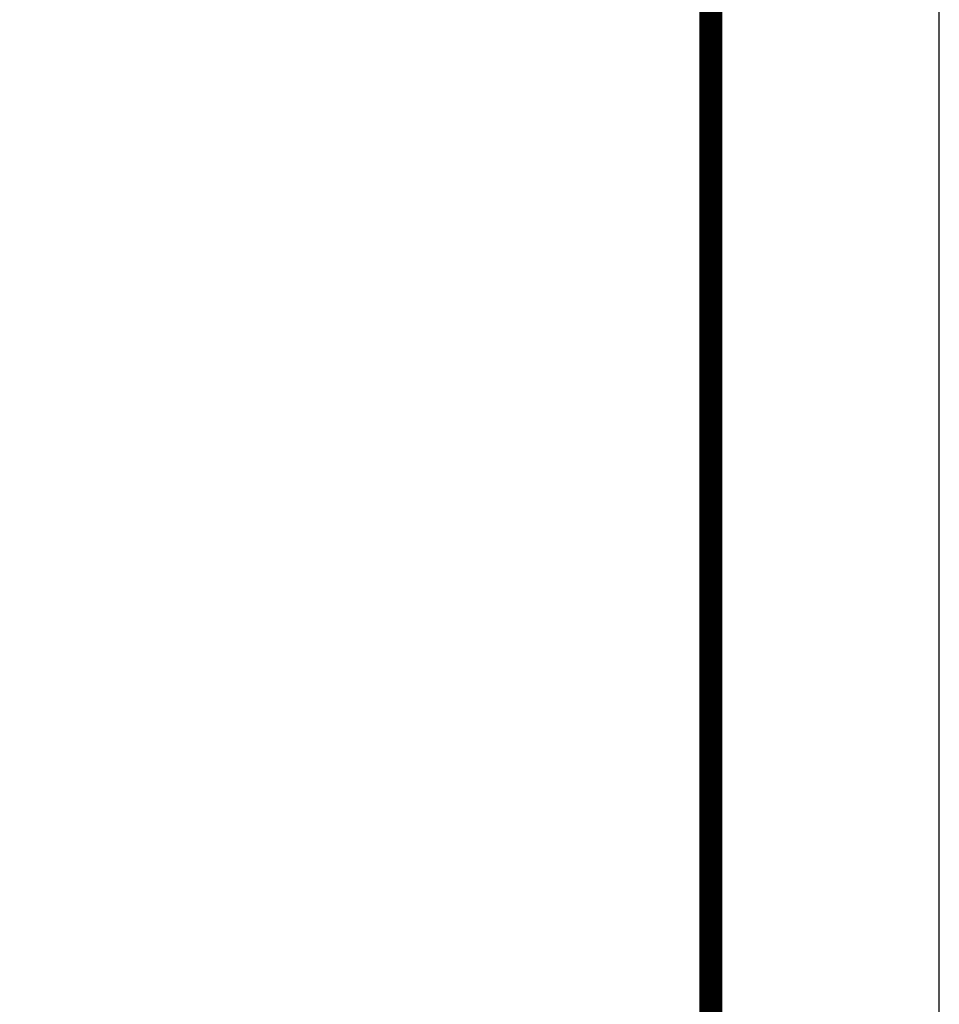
# Model space of a CAD drawing. Extents: x 447288 to 563800, y -194684 to 241749.
# Tile 60 of 91: x 499220 to 501232, y -114339 to -112185. Entities that reach past the tile are written whole.
import ezdxf

# ---------------------------------------------------------------- set-up
doc = ezdxf.new("R2010")
doc.units = 0
doc.header["$LTSCALE"] = 1000
doc.layers.get('0').update_dxf_attribs({"lineweight": 20})
doc.layers.add('A-OVER', color=7, linetype='Continuous')
doc.layers.add('PUB_TITLE', color=4, linetype='Continuous')

# ---------------------------------------------------------------- blocks, each defined once
blk = doc.blocks.new('建筑签名2', base_point=(20007.8, -15482.6))
h = blk.add_hatch()
h.set_pattern_fill('ANSI31', color=256, scale=10692)
h.set_pattern_definition([(45, (3263, 208), (-12002, 12002), [])])
edge = h.paths.add_edge_path()
edge.add_spline(control_points=[(4600.5, 1085.2), (4613.3, 1091), (4677.8, 1105.6), (4694.9, 1120.6)], knot_values=[0, 0, 0, 0, 1, 1, 1, 1], degree=3, periodic=0)
edge.add_spline(control_points=[(4694.9, 1120.6), (4702.6, 1127.3), (4709.9, 1145.3), (4706.3, 1159.4)], knot_values=[0, 0, 0, 0, 1, 1, 1, 1], degree=3, periodic=0)
edge.add_spline(control_points=[(4706.3, 1159.4), (4701.2, 1179.8), (4685.7, 1194.5), (4670.2, 1208)], knot_values=[0, 0, 0, 0, 1, 1, 1, 1], degree=3, periodic=0)
edge.add_spline(control_points=[(4670.2, 1208), (4642, 1232.9), (4637.6, 1226.9), (4621, 1231.4)], knot_values=[0, 0, 0, 0, 1, 1, 1, 1], degree=3, periodic=0)
edge.add_spline(control_points=[(4621, 1231.4), (4616.4, 1232.7), (4612.2, 1234.7), (4607.6, 1234.2)], knot_values=[0, 0, 0, 0, 1, 1, 1, 1], degree=3, periodic=0)
edge.add_spline(control_points=[(4607.6, 1234.2), (4602.8, 1233.7), (4599.4, 1229.9), (4596.2, 1226.6)], knot_values=[0, 0, 0, 0, 1, 1, 1, 1], degree=3, periodic=0)
edge.add_spline(control_points=[(4596.2, 1226.6), (4589, 1219), (4585.1, 1209), (4584.2, 1198.8)], knot_values=[0, 0, 0, 0, 1, 1, 1, 1], degree=3, periodic=0)
edge.add_spline(control_points=[(4584.2, 1198.8), (4583.6, 1192.9), (4582.5, 1162.7), (4578.5, 1133.3)], knot_values=[0, 0, 0, 0, 1, 1, 1, 1], degree=3, periodic=0)
edge.add_spline(control_points=[(4578.5, 1133.3), (4577.7, 1127.7), (4575.3, 1106.9), (4572.2, 1103)], knot_values=[0, 0, 0, 0, 1, 1, 1, 1], degree=3, periodic=0)
edge.add_spline(control_points=[(4572.2, 1103), (4567.4, 1097.1), (4558.1, 1095.8), (4552.6, 1093.7)], knot_values=[0, 0, 0, 0, 1, 1, 1, 1], degree=3, periodic=0)
edge.add_spline(control_points=[(4552.6, 1093.7), (4497.8, 1073.2), (4525, 1086.1), (4472.2, 1062.8)], knot_values=[0, 0, 0, 0, 1, 1, 1, 1], degree=3, periodic=0)
edge.add_spline(control_points=[(4472.2, 1062.8), (4448.7, 1052.5), (4424.7, 1041.9), (4405.7, 1023.5)], knot_values=[0, 0, 0, 0, 1, 1, 1, 1], degree=3, periodic=0)
edge.add_spline(control_points=[(4405.7, 1023.5), (4376, 994.9), (4360.2, 956.4), (4348.9, 916.8)], knot_values=[0, 0, 0, 0, 1, 1, 1, 1], degree=3, periodic=0)
edge.add_spline(control_points=[(4348.9, 916.8), (4347.5, 912), (4346.6, 898.9), (4341.1, 891.8)], knot_values=[0, 0, 0, 0, 1, 1, 1, 1], degree=3, periodic=0)
edge.add_spline(control_points=[(4341.1, 891.8), (4332.4, 880.5), (4310.2, 874.2), (4292.7, 872.3)], knot_values=[0, 0, 0, 0, 1, 1, 1, 1], degree=3, periodic=0)
edge.add_spline(control_points=[(4292.7, 872.3), (4255, 868.3), (4247.7, 867.1), (4242.2, 866.2)], knot_values=[0, 0, 0, 0, 1, 1, 1, 1], degree=3, periodic=0)
edge.add_spline(control_points=[(4242.2, 866.2), (4217.7, 862.1), (4205.6, 860.2), (4200.6, 860.4)], knot_values=[0, 0, 0, 0, 1, 1, 1, 1], degree=3, periodic=0)
edge.add_spline(control_points=[(4200.6, 860.4), (4185.4, 860.9), (4168.6, 866.8), (4164.4, 882.7)], knot_values=[0, 0, 0, 0, 1, 1, 1, 1], degree=3, periodic=0)
edge.add_spline(control_points=[(4164.4, 882.7), (4160.5, 897.3), (4157.3, 935.7), (4168, 940)], knot_values=[0, 0, 0, 0, 1, 1, 1, 1], degree=3, periodic=0)
edge.add_spline(control_points=[(4168, 940), (4172.5, 941.8), (4206.7, 953.4), (4212.3, 952.7)], knot_values=[0, 0, 0, 0, 1, 1, 1, 1], degree=3, periodic=0)
edge.add_spline(control_points=[(4212.3, 952.7), (4226, 951.1), (4230.7, 976.2), (4262.8, 1010.3)], knot_values=[0, 0, 0, 0, 1, 1, 1, 1], degree=3, periodic=0)
edge.add_spline(control_points=[(4262.8, 1010.3), (4278.2, 1026.6), (4279.9, 1024.1), (4289.7, 1045.8)], knot_values=[0, 0, 0, 0, 1, 1, 1, 1], degree=3, periodic=0)
edge.add_spline(control_points=[(4289.7, 1045.8), (4292.7, 1052.3), (4295.9, 1059.3), (4293.7, 1066.5)], knot_values=[0, 0, 0, 0, 1, 1, 1, 1], degree=3, periodic=0)
edge.add_spline(control_points=[(4293.7, 1066.5), (4292, 1072.3), (4288.2, 1073.4), (4283.8, 1073.8)], knot_values=[0, 0, 0, 0, 1, 1, 1, 1], degree=3, periodic=0)
edge.add_spline(control_points=[(4283.8, 1073.8), (4278.9, 1074.2), (4274, 1074.3), (4269.1, 1073.5)], knot_values=[0, 0, 0, 0, 1, 1, 1, 1], degree=3, periodic=0)
edge.add_spline(control_points=[(4269.1, 1073.5), (4258.7, 1071.7), (4247.3, 1071.6), (4236.3, 1069.7)], knot_values=[0, 0, 0, 0, 1, 1, 1, 1], degree=3, periodic=0)
edge.add_spline(control_points=[(4236.3, 1069.7), (4207.7, 1064.6), (4185.7, 1051.7), (4153.2, 1039.8)], knot_values=[0, 0, 0, 0, 1, 1, 1, 1], degree=3, periodic=0)
edge.add_spline(control_points=[(4153.2, 1039.8), (4126.8, 1030.2), (4118.1, 1035), (4120.3, 1025)], knot_values=[0, 0, 0, 0, 1, 1, 1, 1], degree=3, periodic=0)
edge.add_spline(control_points=[(4120.3, 1025), (4121.5, 1019.8), (4123.7, 1023.9), (4131.9, 1017.1)], knot_values=[0, 0, 0, 0, 1, 1, 1, 1], degree=3, periodic=0)
edge.add_spline(control_points=[(4131.9, 1017.1), (4135.2, 1014.3), (4139.4, 1011.2), (4143.7, 1013.4)], knot_values=[0, 0, 0, 0, 1, 1, 1, 1], degree=3, periodic=0)
edge.add_spline(control_points=[(4143.7, 1013.4), (4186.7, 1036.4), (4206, 1043.1), (4210.9, 1044.5)], knot_values=[0, 0, 0, 0, 1, 1, 1, 1], degree=3, periodic=0)
edge.add_spline(control_points=[(4210.9, 1044.5), (4216, 1046), (4248.4, 1048.6), (4257.1, 1048.8)], knot_values=[0, 0, 0, 0, 1, 1, 1, 1], degree=3, periodic=0)
edge.add_spline(control_points=[(4257.1, 1048.8), (4260.6, 1051), (4264.8, 1051.5), (4268.9, 1051.8)], knot_values=[0, 0, 0, 0, 1, 1, 1, 1], degree=3, periodic=0)
edge.add_spline(control_points=[(4268.9, 1051.8), (4266, 1038), (4259.7, 1030.2), (4253.7, 1022.4)], knot_values=[0, 0, 0, 0, 1, 1, 1, 1], degree=3, periodic=0)
edge.add_spline(control_points=[(4253.7, 1022.4), (4239.7, 1004.2), (4230.6, 992), (4227.2, 988)], knot_values=[0, 0, 0, 0, 1, 1, 1, 1], degree=3, periodic=0)
edge.add_spline(control_points=[(4227.2, 988), (4222.2, 982.1), (4215.6, 977.9), (4208.1, 976)], knot_values=[0, 0, 0, 0, 1, 1, 1, 1], degree=3, periodic=0)
edge.add_spline(control_points=[(4208.1, 976), (4208.1, 986.6), (4204.9, 991.4), (4211.2, 1004.1)], knot_values=[0, 0, 0, 0, 1, 1, 1, 1], degree=3, periodic=0)
edge.add_spline(control_points=[(4211.2, 1004.1), (4213.4, 1008.4), (4216.5, 1013.7), (4213.4, 1018.3)], knot_values=[0, 0, 0, 0, 1, 1, 1, 1], degree=3, periodic=0)
edge.add_spline(control_points=[(4213.4, 1018.3), (4210.6, 1022.4), (4207, 1024.6), (4200.7, 1023.1)], knot_values=[0, 0, 0, 0, 1, 1, 1, 1], degree=3, periodic=0)
edge.add_spline(control_points=[(4200.7, 1023.1), (4196.4, 1022.1), (4194.7, 1017.3), (4194.9, 1013.1)], knot_values=[0, 0, 0, 0, 1, 1, 1, 1], degree=3, periodic=0)
edge.add_spline(control_points=[(4194.9, 1013.1), (4195.3, 1007.4), (4198.7, 1008), (4194.6, 999.9)], knot_values=[0, 0, 0, 0, 1, 1, 1, 1], degree=3, periodic=0)
edge.add_spline(control_points=[(4194.6, 999.9), (4192, 994.9), (4183.4, 983.1), (4180.3, 978.8)], knot_values=[0, 0, 0, 0, 1, 1, 1, 1], degree=3, periodic=0)
edge.add_spline(control_points=[(4180.3, 978.8), (4174.4, 970.3), (4176.3, 968.9), (4166.5, 962.6)], knot_values=[0, 0, 0, 0, 1, 1, 1, 1], degree=3, periodic=0)
edge.add_spline(control_points=[(4166.5, 962.6), (4166.5, 967.9), (4166.6, 972.7), (4166.1, 977.4)], knot_values=[0, 0, 0, 0, 1, 1, 1, 1], degree=3, periodic=0)
edge.add_spline(control_points=[(4166.1, 977.4), (4165.6, 983.3), (4168.6, 981.8), (4167.8, 990.7)], knot_values=[0, 0, 0, 0, 1, 1, 1, 1], degree=3, periodic=0)
edge.add_spline(control_points=[(4167.8, 990.7), (4167.3, 996.7), (4164.1, 998.5), (4160.3, 1000.7)], knot_values=[0, 0, 0, 0, 1, 1, 1, 1], degree=3, periodic=0)
edge.add_spline(control_points=[(4160.3, 1000.7), (4156.3, 1003), (4152, 1005.7), (4147.1, 1005.3)], knot_values=[0, 0, 0, 0, 1, 1, 1, 1], degree=3, periodic=0)
edge.add_spline(control_points=[(4147.1, 1005.3), (4140.4, 1004.8), (4144.3, 998.7), (4145.3, 995.2)], knot_values=[0, 0, 0, 0, 1, 1, 1, 1], degree=3, periodic=0)
edge.add_spline(control_points=[(4145.3, 995.2), (4147.1, 988.7), (4148.6, 985.6), (4149.4, 980.3)], knot_values=[0, 0, 0, 0, 1, 1, 1, 1], degree=3, periodic=0)
edge.add_spline(control_points=[(4149.4, 980.3), (4150.6, 973.3), (4136.2, 924.6), (4147.2, 851.2)], knot_values=[0, 0, 0, 0, 1, 1, 1, 1], degree=3, periodic=0)
edge.add_spline(control_points=[(4147.2, 851.2), (4157.5, 845.6), (4174, 842.9), (4181.3, 842.5)], knot_values=[0, 0, 0, 0, 1, 1, 1, 1], degree=3, periodic=0)
edge.add_spline(control_points=[(4181.3, 842.5), (4221.7, 840.4), (4225.2, 846.1), (4239.2, 846.7)], knot_values=[0, 0, 0, 0, 1, 1, 1, 1], degree=3, periodic=0)
edge.add_spline(control_points=[(4239.2, 846.7), (4277.1, 848.2), (4314.5, 848.8), (4349.3, 864.2)], knot_values=[0, 0, 0, 0, 1, 1, 1, 1], degree=3, periodic=0)
edge.add_spline(control_points=[(4349.3, 864.2), (4357.7, 867.9), (4358.4, 876.8), (4359.2, 882.5)], knot_values=[0, 0, 0, 0, 1, 1, 1, 1], degree=3, periodic=0)
edge.add_spline(control_points=[(4359.2, 882.5), (4363, 907.7), (4362.5, 915.4), (4366.2, 931.1)], knot_values=[0, 0, 0, 0, 1, 1, 1, 1], degree=3, periodic=0)
edge.add_spline(control_points=[(4366.2, 931.1), (4370.9, 951.2), (4378.6, 974), (4393.9, 990.7)], knot_values=[0, 0, 0, 0, 1, 1, 1, 1], degree=3, periodic=0)
edge.add_spline(control_points=[(4393.9, 990.7), (4406.8, 1004.9), (4425.7, 1019.4), (4445.9, 1030.5)], knot_values=[0, 0, 0, 0, 1, 1, 1, 1], degree=3, periodic=0)
edge.add_spline(control_points=[(4445.9, 1030.5), (4457, 1036.5), (4467.4, 1041.5), (4478.5, 1045.5)], knot_values=[0, 0, 0, 0, 1, 1, 1, 1], degree=3, periodic=0)
edge.add_spline(control_points=[(4478.5, 1045.5), (4491.9, 1050.3), (4497.7, 1049.4), (4506.7, 1052.8)], knot_values=[0, 0, 0, 0, 1, 1, 1, 1], degree=3, periodic=0)
edge.add_spline(control_points=[(4506.7, 1052.8), (4511.8, 1054.7), (4520.4, 1063.1), (4561.6, 1073.5)], knot_values=[0, 0, 0, 0, 1, 1, 1, 1], degree=3, periodic=0)
edge.add_spline(control_points=[(4561.6, 1073.5), (4561.6, 1073.5), (4565.8, 1074.4), (4565.8, 1074.4)], knot_values=[0.00002, 0.00002, 0.00002, 0.00002, 1, 1, 1, 1], degree=3, periodic=0)
edge.add_spline(control_points=[(4565.8, 1074.4), (4568.1, 1074.6), (4568.6, 1075.8), (4569.3, 1073.6)], knot_values=[0, 0, 0, 0, 1, 1, 1, 1], degree=3, periodic=0)
edge.add_spline(control_points=[(4569.3, 1073.6), (4571.3, 1067.3), (4568.3, 1059.7), (4567, 1055)], knot_values=[0, 0, 0, 0, 1, 1, 1, 1], degree=3, periodic=0)
edge.add_spline(control_points=[(4567, 1055), (4560.6, 1032.7), (4558.6, 1029.2), (4557.1, 1023.6)], knot_values=[0, 0, 0, 0, 1, 1, 1, 1], degree=3, periodic=0)
edge.add_spline(control_points=[(4557.1, 1023.6), (4553.3, 1009.6), (4545.9, 974.1), (4543.1, 978.5)], knot_values=[0, 0, 0, 0, 1, 1, 1, 1], degree=3, periodic=0)
edge.add_spline(control_points=[(4543.1, 978.5), (4536.5, 988.8), (4560.3, 1042.4), (4531.7, 1029.8)], knot_values=[0, 0, 0, 0, 1, 1, 1, 1], degree=3, periodic=0)
edge.add_spline(control_points=[(4531.7, 1029.8), (4515.6, 1022.8), (4497, 1003.9), (4485.8, 990.9)], knot_values=[0, 0, 0, 0, 1, 1, 1, 1], degree=3, periodic=0)
edge.add_spline(control_points=[(4485.8, 990.9), (4467.6, 969.6), (4450.5, 938.9), (4453.4, 934.6)], knot_values=[0, 0, 0, 0, 1, 1, 1, 1], degree=3, periodic=0)
edge.add_spline(control_points=[(4453.4, 934.6), (4456.2, 930.3), (4460.7, 937.6), (4465.2, 939.6)], knot_values=[0, 0, 0, 0, 1, 1, 1, 1], degree=3, periodic=0)
edge.add_spline(control_points=[(4465.2, 939.6), (4469.6, 941.4), (4468.7, 941), (4479.7, 945)], knot_values=[0, 0, 0, 0, 1, 1, 1, 1], degree=3, periodic=0)
edge.add_spline(control_points=[(4479.7, 945), (4489.1, 948.5), (4490.8, 945.3), (4496.1, 946.7)], knot_values=[0, 0, 0, 0, 1, 1, 1, 1], degree=3, periodic=0)
edge.add_spline(control_points=[(4496.1, 946.7), (4519.9, 952.8), (4525.8, 957.5), (4529.1, 950.1)], knot_values=[0, 0, 0, 0, 1, 1, 1, 1], degree=3, periodic=0)
edge.add_spline(control_points=[(4529.1, 950.1), (4530.9, 945.9), (4537.1, 928.7), (4538.1, 924.2)], knot_values=[0, 0, 0, 0, 1, 1, 1, 1], degree=3, periodic=0)
edge.add_spline(control_points=[(4538.1, 924.2), (4538.8, 921.3), (4538.2, 918.3), (4539.5, 915.5)], knot_values=[0, 0, 0, 0, 1, 1, 1, 1], degree=3, periodic=0)
edge.add_spline(control_points=[(4539.5, 915.5), (4540.7, 912.8), (4543.6, 910.8), (4546.6, 911.5)], knot_values=[0, 0, 0, 0, 1, 1, 1, 1], degree=3, periodic=0)
edge.add_spline(control_points=[(4546.6, 911.5), (4552.1, 912.8), (4548.8, 918), (4557.1, 946.3)], knot_values=[0, 0, 0, 0, 1, 1, 1, 1], degree=3, periodic=0)
edge.add_spline(control_points=[(4557.1, 946.3), (4560.1, 956.5), (4560.6, 951.3), (4567.1, 954.6)], knot_values=[0, 0, 0, 0, 1, 1, 1, 1], degree=3, periodic=0)
edge.add_spline(control_points=[(4567.1, 954.6), (4570.5, 956.3), (4572.4, 959.1), (4577.9, 959.3)], knot_values=[0, 0, 0, 0, 1, 1, 1, 1], degree=3, periodic=0)
edge.add_spline(control_points=[(4577.9, 959.3), (4583.6, 959.5), (4594.9, 956), (4596.1, 950.4)], knot_values=[0, 0, 0, 0, 1, 1, 1, 1], degree=3, periodic=0)
edge.add_spline(control_points=[(4596.1, 950.4), (4601.2, 928.2), (4561.3, 906.9), (4551.3, 900.2)], knot_values=[0, 0, 0, 0, 1, 1, 1, 1], degree=3, periodic=0)
edge.add_spline(control_points=[(4551.3, 900.2), (4533.1, 888), (4530.7, 883.5), (4518.4, 878.2)], knot_values=[0, 0, 0, 0, 1, 1, 1, 1], degree=3, periodic=0)
edge.add_spline(control_points=[(4518.4, 878.2), (4482.5, 862.6), (4411.4, 827.3), (4414.1, 808.2)], knot_values=[0, 0, 0, 0, 1, 1, 1, 1], degree=3, periodic=0)
edge.add_spline(control_points=[(4414.1, 808.2), (4414.9, 802.3), (4420.9, 800), (4424.9, 796.3)], knot_values=[0, 0, 0, 0, 1, 1, 1, 1], degree=3, periodic=0)
edge.add_spline(control_points=[(4424.9, 796.3), (4442.1, 796.3), (4468.3, 804.9), (4473.9, 806.7)], knot_values=[0, 0, 0, 0, 1, 1, 1, 1], degree=3, periodic=0)
edge.add_spline(control_points=[(4473.9, 806.7), (4510.7, 818), (4525.1, 829.6), (4616.4, 848.5)], knot_values=[0, 0, 0, 0, 1, 1, 1, 1], degree=3, periodic=0)
edge.add_spline(control_points=[(4616.4, 848.5), (4667.1, 859), (4698.1, 859.6), (4710.1, 858.4)], knot_values=[0, 0, 0, 0, 1, 1, 1, 1], degree=3, periodic=0)
edge.add_spline(control_points=[(4710.1, 858.4), (4728, 856.5), (4726.8, 850), (4731.6, 852.9)], knot_values=[0, 0, 0, 0, 1, 1, 1, 1], degree=3, periodic=0)
edge.add_spline(control_points=[(4731.6, 852.9), (4735.7, 855.3), (4739.7, 858.4), (4740.3, 863.3)], knot_values=[0, 0, 0, 0, 1, 1, 1, 1], degree=3, periodic=0)
edge.add_spline(control_points=[(4740.3, 863.3), (4741, 869), (4737.2, 873.5), (4733.3, 877.2)], knot_values=[0, 0, 0, 0, 1, 1, 1, 1], degree=3, periodic=0)
edge.add_spline(control_points=[(4733.3, 877.2), (4729.8, 880.5), (4724.5, 878.1), (4720.5, 878)], knot_values=[0, 0, 0, 0, 1, 1, 1, 1], degree=3, periodic=0)
edge.add_spline(control_points=[(4720.5, 878), (4698.6, 877.5), (4679.7, 874.4), (4652.1, 871)], knot_values=[0, 0, 0, 0, 1, 1, 1, 1], degree=3, periodic=0)
edge.add_spline(control_points=[(4652.1, 871), (4640.8, 869.6), (4628.9, 870.1), (4618, 869)], knot_values=[0, 0, 0, 0, 1, 1, 1, 1], degree=3, periodic=0)
edge.add_spline(control_points=[(4618, 869), (4596, 866.6), (4571.8, 854.3), (4549.6, 848.5)], knot_values=[0, 0, 0, 0, 1, 1, 1, 1], degree=3, periodic=0)
edge.add_spline(control_points=[(4549.6, 848.5), (4541.7, 846.4), (4543.1, 852.7), (4521.4, 845.6)], knot_values=[0, 0, 0, 0, 1, 1, 1, 1], degree=3, periodic=0)
edge.add_spline(control_points=[(4521.4, 845.6), (4516.3, 843.9), (4467, 823.9), (4442.7, 821.5)], knot_values=[0, 0, 0, 0, 1, 1, 1, 1], degree=3, periodic=0)
edge.add_spline(control_points=[(4442.7, 821.5), (4445.1, 827.4), (4447.5, 827.9), (4452.9, 830.7)], knot_values=[0, 0, 0, 0, 1, 1, 1, 1], degree=3, periodic=0)
edge.add_spline(control_points=[(4452.9, 830.7), (4456.3, 832.4), (4462.3, 835.4), (4467.9, 837.9)], knot_values=[0, 0, 0, 0, 1, 1, 1, 1], degree=3, periodic=0)
edge.add_spline(control_points=[(4467.9, 837.9), (4504.6, 854.8), (4539.1, 871.4), (4570.4, 892.8)], knot_values=[0, 0, 0, 0, 1, 1, 1, 1], degree=3, periodic=0)
edge.add_spline(control_points=[(4570.4, 892.8), (4583.6, 901.8), (4596, 912.3), (4607, 924.3)], knot_values=[0, 0, 0, 0, 1, 1, 1, 1], degree=3, periodic=0)
edge.add_spline(control_points=[(4607, 924.3), (4616.4, 934.5), (4626.7, 943.2), (4623.5, 956.6)], knot_values=[0, 0, 0, 0, 1, 1, 1, 1], degree=3, periodic=0)
edge.add_spline(control_points=[(4623.5, 956.6), (4621, 967.1), (4601.2, 973.1), (4585.1, 975.4)], knot_values=[0, 0, 0, 0, 1, 1, 1, 1], degree=3, periodic=0)
edge.add_spline(control_points=[(4585.1, 975.4), (4579.2, 976.2), (4568.9, 973.9), (4567.3, 979.4)], knot_values=[0, 0, 0, 0, 1, 1, 1, 1], degree=3, periodic=0)
edge.add_spline(control_points=[(4567.3, 979.4), (4565.9, 984.4), (4568.7, 989.1), (4570.1, 993.9)], knot_values=[0, 0, 0, 0, 1, 1, 1, 1], degree=3, periodic=0)
edge.add_spline(control_points=[(4570.1, 993.9), (4578.8, 1024), (4574.7, 1008.4), (4582.1, 1038.4)], knot_values=[0, 0, 0, 0, 1, 1, 1, 1], degree=3, periodic=0)
edge.add_spline(control_points=[(4582.1, 1038.4), (4590.2, 1071), (4589.5, 1080.2), (4600.5, 1085.2)], knot_values=[0, 0, 0, 0, 1, 1, 1, 1], degree=3, periodic=0)
edge = h.paths.add_edge_path(flags=16)
edge.add_spline(control_points=[(4603.4, 1113.8), (4600, 1114.4), (4603.2, 1122), (4604, 1126.2)], knot_values=[0, 0, 0, 0, 1, 1, 1, 1], degree=3, periodic=0)
edge.add_spline(control_points=[(4604, 1126.2), (4606.1, 1136.6), (4604.6, 1129.2), (4606.4, 1139.3)], knot_values=[0, 0, 0, 0, 1, 1, 1, 1], degree=3, periodic=0)
edge.add_spline(control_points=[(4606.4, 1139.3), (4607.4, 1145.2), (4610.7, 1184.8), (4610.4, 1189.9)], knot_values=[0, 0, 0, 0, 1, 1, 1, 1], degree=3, periodic=0)
edge.add_spline(control_points=[(4610.4, 1189.9), (4609.7, 1200.1), (4606.7, 1219.9), (4615.1, 1219.6)], knot_values=[0, 0, 0, 0, 1, 1, 1, 1], degree=3, periodic=0)
edge.add_spline(control_points=[(4615.1, 1219.6), (4634.2, 1219.1), (4648.2, 1204.4), (4661.2, 1191.5)], knot_values=[0, 0, 0, 0, 1, 1, 1, 1], degree=3, periodic=0)
edge.add_spline(control_points=[(4661.2, 1191.5), (4664.8, 1187.8), (4682.8, 1175.8), (4685.7, 1158.6)], knot_values=[0, 0, 0, 0, 1, 1, 1, 1], degree=3, periodic=0)
edge.add_spline(control_points=[(4685.7, 1158.6), (4687.9, 1146), (4682.2, 1134.5), (4676.1, 1132.9)], knot_values=[0, 0, 0, 0, 1, 1, 1, 1], degree=3, periodic=0)
edge.add_spline(control_points=[(4676.1, 1132.9), (4650.5, 1126.2), (4650, 1123.3), (4640.3, 1120.2)], knot_values=[0, 0, 0, 0, 1, 1, 1, 1], degree=3, periodic=0)
edge.add_spline(control_points=[(4640.3, 1120.2), (4634.1, 1118.3), (4628.7, 1119.3), (4620.8, 1117.6)], knot_values=[0, 0, 0, 0, 1, 1, 1, 1], degree=3, periodic=0)
edge.add_spline(control_points=[(4620.8, 1117.6), (4612.4, 1115.8), (4608.1, 1112.9), (4603.4, 1113.8)], knot_values=[0, 0, 0, 0, 1, 1, 1, 1], degree=3, periodic=0)
edge = h.paths.add_edge_path(flags=16)
edge.add_spline(control_points=[(4527.4, 1007.2), (4528.6, 1002.5), (4531, 979.2), (4527.5, 975.7)], knot_values=[0, 0, 0, 0, 1, 1, 1, 1], degree=3, periodic=0)
edge.add_spline(control_points=[(4527.5, 975.7), (4523.9, 972.1), (4518.2, 972.8), (4485.8, 961.2)], knot_values=[0, 0, 0, 0, 1, 1, 1, 1], degree=3, periodic=0)
edge.add_spline(control_points=[(4485.8, 961.2), (4484.7, 966.4), (4507.6, 984.7), (4524.4, 1008.7)], knot_values=[0, 0, 0, 0, 1, 1, 1, 1], degree=3, periodic=0)
edge.add_spline(control_points=[(4524.4, 1008.7), (4524.4, 1008.7), (4527.4, 1007.2), (4527.4, 1007.2)], knot_values=[0.000034, 0.000034, 0.000034, 0.000034, 0.99999, 0.99999, 0.99999, 0.99999], degree=3, periodic=0)
edge = h.paths.add_edge_path(flags=16)
edge.add_spline(control_points=[(4201.5, 983.2), (4204.8, 973.4), (4199.2, 972.1), (4193.4, 972.7)], knot_values=[0, 0, 0, 0, 1, 1, 1, 1], degree=3, periodic=0)
edge.add_spline(control_points=[(4193.4, 972.7), (4190.3, 973.1), (4194.3, 974.9), (4196.2, 977.5)], knot_values=[0, 0, 0, 0, 1, 1, 1, 1], degree=3, periodic=0)
edge.add_spline(control_points=[(4196.2, 977.5), (4198.4, 980.6), (4200.3, 986.9), (4201.5, 983.2)], knot_values=[0, 0, 0, 0, 1, 1, 1, 1], degree=3, periodic=0)
edge = h.paths.add_edge_path(flags=16)
edge.add_spline(control_points=[(4206.5, 959.8), (4210.7, 959.4), (4199.1, 955.8), (4194.8, 955.9)], knot_values=[0, 0, 0, 0, 1, 1, 1, 1], degree=3, periodic=0)
edge.add_spline(control_points=[(4194.8, 955.9), (4190.6, 956), (4202.2, 960.2), (4206.5, 959.8)], knot_values=[0, 0, 0, 0, 1, 1, 1, 1], degree=3, periodic=0)

msp = doc.modelspace()

# ---------------------------------------------------------------- linework, layer by layer
at = {"layer": 'PUB_TITLE'}
for points in [[(459182.2, -116494), (501232.2, -116494), (501232.2, -86794), (459182.2, -86794)], [(500732.2, -115994), (500732.2, -87294.1), (497282.2, -87294.1), (497282.2, -115994)]]:
    msp.add_lwpolyline(points, close=True, dxfattribs=at)
at = {"layer": 'PUB_TITLE', "const_width": 50}
msp.add_lwpolyline([(460432.2, -115994), (500732.2, -115994), (500732.2, -87294), (460432.2, -87294)], close=True, dxfattribs=at)

# ---------------------------------------------------------------- block references
at = {"layer": 'A-OVER', "xscale": 0.5, "yscale": 0.5, "zscale": 0.5}
msp.add_blockref('建筑签名2', (508038.4, -122012.7), dxfattribs=at)

doc.saveas('drawing.dxf')
